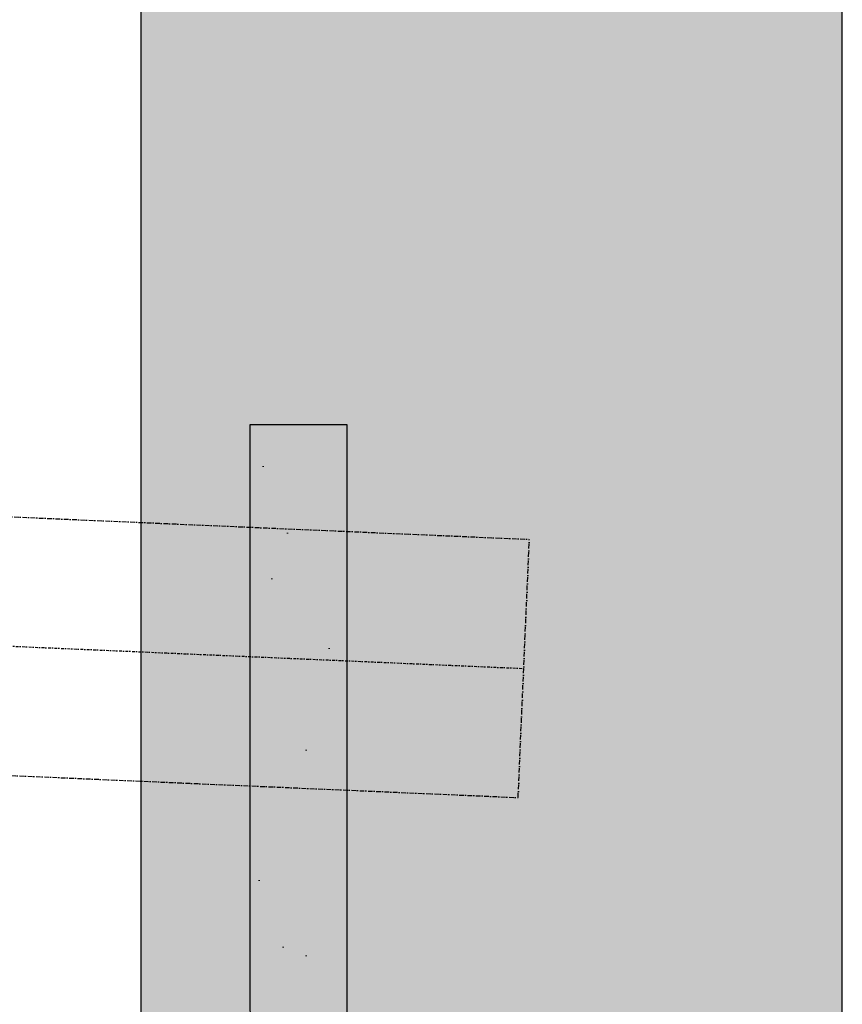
# Model space of a CAD drawing. Header units: millimetres. Extents: x -23738 to 4435, y -2716 to 20653.
# Tile 117 of 160: x -768 to -322, y 5105 to 5638. Entities that reach past the tile are written whole.
import ezdxf

# ---------------------------------------------------------------- set-up
doc = ezdxf.new("R2010")
doc.units = ezdxf.units.MM
doc.header["$MEASUREMENT"] = 0
doc.linetypes.add('Čerchovaná M', pattern=[4.5, 2.5, -0.85, 0.3, -0.85])
doc.linetypes.add('Čerchovaná S', pattern=[3.5, 1.5, -0.85, 0.3, -0.85])
for name, color, linetype in [('9._POHLED ZÁPADNÍ_2_Nové_Konstrukce - krov', 7, 'Continuous'), ('9._POHLED ZÁPADNÍ_2_Nové_Konstrukce - nosné', 7, 'Continuous'), ('9._POHLED ZÁPADNÍ_2_Nové_Situace - terén', 7, 'Continuous'), ('9._POHLED ZÁPADNÍ_2_Nové_Výplně – Řezové', 7, 'Continuous')]:
    doc.layers.add(name, color=color, linetype=linetype)

msp = doc.modelspace()

# ---------------------------------------------------------------- hatches: boundary and pattern name
at = {"layer": '9._POHLED ZÁPADNÍ_2_Nové_Výplně – Řezové', "linetype": 'Continuous', "lineweight": 0, "true_color": 0xf2b2b2}
msp.add_hatch(color=9, dxfattribs=at).paths.add_polyline_path([(-702.1, 7596.33), (-702.01, 4499.13), (-322.01, 4499.14), (-322.1, 7556.65)])
at = {"layer": '9._POHLED ZÁPADNÍ_2_Nové_Výplně – Řezové', "linetype": 'Continuous', "lineweight": 20, "true_color": 0xffaaaa}
h = msp.add_hatch(dxfattribs=at)
h.set_pattern_fill('Omítka_02_0002', color=21, style=0, pattern_type=2)
h.set_pattern_definition([(45, (0, 175), (-55.6847, 55.6847), [0, -52.5, 0, -78.75]), (110, (175, 175), (74.0008, 26.9341), [0, -38.5, 0, -66.5])])
h.paths.add_polyline_path([(-642.86, 4783.26), (-590.14, 4783.26), (-590.17, 5418.64), (-642.89, 5418.63)])

# ---------------------------------------------------------------- linework, layer by layer
at = {"layer": '9._POHLED ZÁPADNÍ_2_Nové_Konstrukce - krov', "color": 1, "linetype": 'Čerchovaná M', "lineweight": 25}
for p, q in [((-15764, 6020.71), (-491.55, 5356.62)), ((-15770.08, 5880.84), (-497.63, 5216.75)), ((-497.63, 5216.75), (-491.55, 5356.62))]:
    msp.add_line(p, q, dxfattribs=at)
at = {"layer": '9._POHLED ZÁPADNÍ_2_Nové_Konstrukce - krov', "color": 1, "linetype": 'Čerchovaná S', "lineweight": 25}
msp.add_line((-15767.04, 5950.78), (-494.59, 5286.68), dxfattribs=at)
at = {"layer": '9._POHLED ZÁPADNÍ_2_Nové_Konstrukce - nosné', "color": 1, "linetype": 'Continuous', "lineweight": 25, "flags": 128}
for points in [[(-702.1, 7596.33), (-702.01, 4499.13)], [(-322.01, 4499.14), (-322.1, 7556.65)]]:
    msp.add_lwpolyline(points, dxfattribs=at)
at = {"layer": '9._POHLED ZÁPADNÍ_2_Nové_Situace - terén', "color": 1, "linetype": 'Continuous', "lineweight": 25, "flags": 128}
msp.add_lwpolyline([(-642.86, 4783.26), (-590.14, 4783.26), (-590.17, 5418.64), (-642.89, 5418.63)], close=True, dxfattribs=at)

doc.saveas('drawing.dxf')
